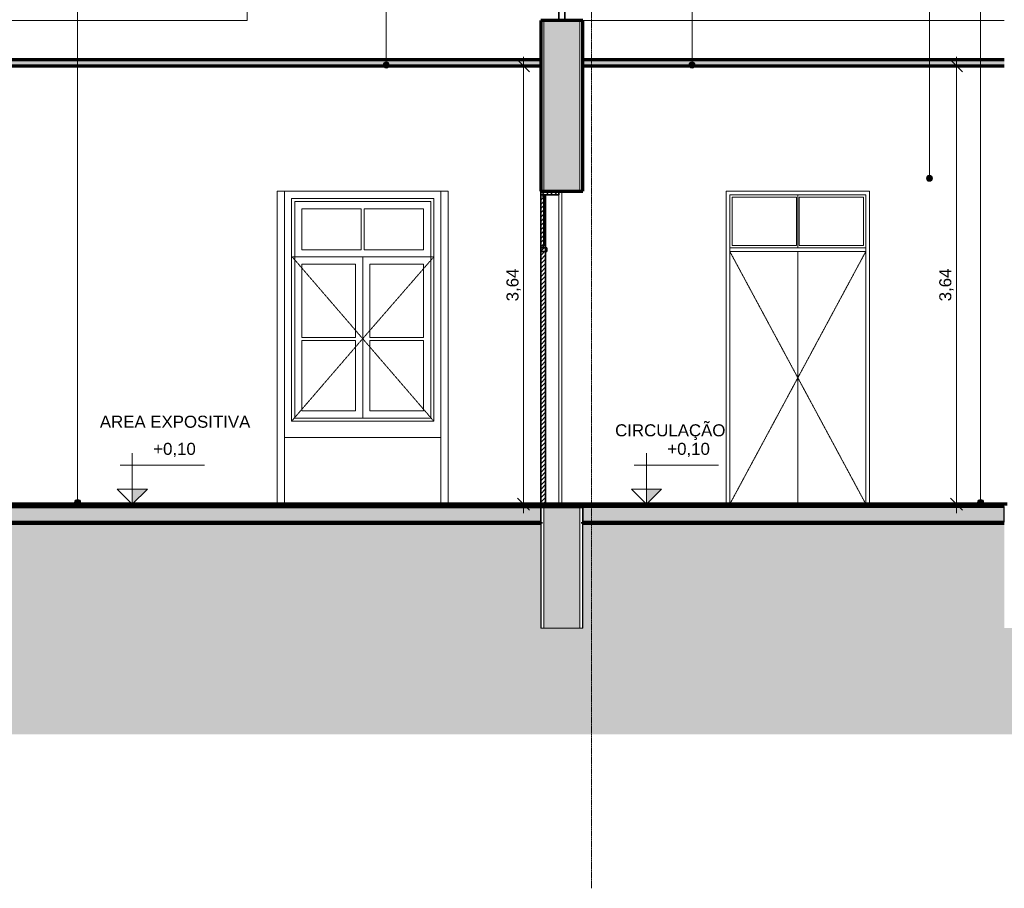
# Model space of a CAD drawing. Header units: millimetres. Extents: x -31894 to 53578, y -2162 to 8674.
# Tile 7 of 31: x -14949 to -6771, y -2162 to 5055. Entities that reach past the tile are written whole.
import ezdxf

# ---------------------------------------------------------------- set-up
doc = ezdxf.new("R2010")
doc.units = ezdxf.units.MM
doc.linetypes.add('_Tracejado pequeno', pattern=[2.25, 1.5, -0.75])
doc.linetypes.add('_Traço - ponto', pattern=[16, 12, -2, 0, -2])
for name, color, linetype, lineweight in [('A-ANNO-DIMS', 211, 'Continuous', 9), ('A-ANNO-DIMS-50', 211, 'Continuous', 9), ('A-CLNG', 13, 'Continuous', 25), ('A-CLNG-PATT', 13, 'Continuous', 25), ('A-DOOR', 31, 'Continuous', 18), ('A-DOOR-HDLN', 31, '_Tracejado pequeno', 18), ('A-FLOR', 192, 'Continuous', 18), ('A-FLOR-PATT', 8, 'Continuous', 25), ('A-GENM', 13, 'Continuous', 18), ('A-GLAZ', 151, 'Continuous', 18), ('A-GLAZ-HDLN', 1, '_Tracejado pequeno', 18), ('A-WALL', 113, 'Continuous', 18), ('A-WALL-PATT', 111, 'Continuous', 70), ('G-ANNO-DIMS', 111, 'Continuous', 9), ('G-ANNO-TEXT', 231, 'Continuous', 9), ('S-GRID', 1, 'Continuous', 9)]:
    doc.layers.add(name, color=color, linetype=linetype, lineweight=lineweight)
doc.styles.add('Arial_3', font='arial.ttf', dxfattribs={"height": 100})
doc.dimstyles.new('Diagonal_-_2_0mm_Arial', dxfattribs={"dimscale": 304.8, "dimtxt": 102.02594, "dimasz": 0.328084, "dimexe": 0.246063, "dimexo": 0.0625, "dimgap": 0.024606, "dimtad": 1, "dimlfac": 0.001, "dimrnd": 0.01, "dimzin": 0, "dimdsep": 46, "dimtxsty": 'Arial_3', "dimblk1": 'OBLIQUE', "dimblk2": 'OBLIQUE', "dimsah": 1, "dimcen": 0.09, "dimdle": 0.246063, "dimadec": 0, "dimazin": 0, "dimtfac": 1, "dimtdec": 4, "dimtix": 1, "dimtmove": 0, "dimatfit": 3, "dimfxl": 0.492126, "dimfxlon": 1, "dimtvp": 1, "dimtolj": 1, "dimtzin": 0, "dimarcsym": 2})
pattern_1 = [(45, (-13711.87, 3294.04), (-17.67767, 17.67767), [])]

# ---------------------------------------------------------------- blocks, each defined once
blk = doc.blocks.new('porta dupla - P02 - 1_35 x 2_60 m-4336731-CORTE A - MANTER _ CONSTRUIR')
at = {"layer": 'A-DOOR'}
h = blk.add_hatch(dxfattribs=at)
h.set_pattern_fill('FP_1', color=256, style=0, pattern_type=2)
h.set_pattern_definition(pattern_1)
h.paths.add_polyline_path([(-10471.1, 3600), (-10471.1, 3630), (-10621.1, 3630), (-10621.1, 3600)], flags=0)
h = blk.add_hatch(dxfattribs=at)
h.set_pattern_fill('FP_1', color=256, style=0, pattern_type=2)
h.set_pattern_definition(pattern_1)
h.paths.add_polyline_path([(-10621.1, 1030), (-10581.1, 1030), (-10581.1, 3600), (-10621.1, 3600), (-10621.1, 1320.3)], flags=0)
h = blk.add_hatch(dxfattribs=at)
h.set_pattern_fill('FP_1', color=256, style=0, pattern_type=2)
h.set_pattern_definition(pattern_1)
h.paths.add_polyline_path([(-10601.1, 3160), (-10581.1, 3160), (-10581.1, 3180), (-10601.1, 3180)], flags=0)
h.paths.add_polyline_path([(-10581.1, 3580), (-10581.1, 3600), (-10601.1, 3600), (-10601.1, 3580)], flags=0)
h = blk.add_hatch(dxfattribs=at)
h.set_pattern_fill('FP_1', color=256, style=0, pattern_type=2)
h.set_pattern_definition(pattern_1)
h.paths.add_polyline_path([(-10571.1, 3130), (-10571.1, 3160), (-10621.1, 3160), (-10621.1, 3130)], flags=0)
at = {"layer": 'A-DOOR', "lineweight": 35}
for p, q in [((-10621.1, 3630), (-10621.1, 3600)), ((-10471.1, 3630), (-10621.1, 3630)), ((-10621.1, 3600), (-10471.1, 3600)), ((-10581.1, 3600), (-10621.1, 3600)), ((-10621.1, 3600), (-10621.1, 1030)), ((-10601.1, 3600), (-10601.1, 3580)), ((-10581.1, 3600), (-10601.1, 3600)), ((-10581.1, 1030), (-10581.1, 3600)), ((-10581.1, 3580), (-10581.1, 3600)), ((-10471.1, 3600), (-10471.1, 3630)), ((-10601.1, 3580), (-10581.1, 3580)), ((-10595.1, 3580), (-10595.1, 3180)), ((-10587.1, 3580), (-10595.1, 3580)), ((-10587.1, 3180), (-10587.1, 3580)), ((-10571.1, 3160), (-10621.1, 3160)), ((-10621.1, 3160), (-10621.1, 3130)), ((-10621.1, 3130), (-10571.1, 3130)), ((-10601.1, 3180), (-10601.1, 3160)), ((-10581.1, 3180), (-10601.1, 3180)), ((-10601.1, 3160), (-10581.1, 3160)), ((-10595.1, 3180), (-10587.1, 3180)), ((-10581.1, 3160), (-10581.1, 3180)), ((-10571.1, 3130), (-10571.1, 3160)), ((-10621.1, 1030), (-10581.1, 1030))]:
    blk.add_line(p, q, dxfattribs=at)
at = {"layer": 'A-DOOR'}
blk.add_line((-10471.1, 3600), (-10471.1, 1030), dxfattribs=at)
blk = doc.blocks.new('porta dupla - P04 - 1_19 x 2_60 m-4336733-CORTE A - MANTER _ CONSTRUIR')
at = {"layer": 'A-DOOR'}
for p, q in [((-9051.1, 1030), (-9051.1, 3600)), ((-9051.1, 3600), (-7921.1, 3600)), ((-8486.1, 3600), (-8486.1, 3160)), ((-8486.1, 3600), (-8486.1, 3160)), ((-7921.1, 3600), (-7921.1, 1030)), ((-9031.1, 3580), (-9031.1, 3180)), ((-8496.1, 3580), (-9031.1, 3580)), ((-8496.1, 3180), (-8496.1, 3580)), ((-7941.1, 3580), (-8476.1, 3580)), ((-8476.1, 3580), (-8476.1, 3180)), ((-7941.1, 3180), (-7941.1, 3580)), ((-7921.1, 3160), (-9051.1, 3160)), ((-9051.1, 3130), (-7921.1, 3130)), ((-8496.1, 3180), (-9031.1, 3180)), ((-8486.1, 3130), (-8486.1, 1030)), ((-8486.1, 3130), (-8486.1, 1030)), ((-7941.1, 3180), (-8476.1, 3180))]:
    blk.add_line(p, q, dxfattribs=at)
at = {"layer": 'A-DOOR-HDLN'}
for p, q in [((-9051.1, 3130), (-7921.1, 3130)), ((-9051.1, 3130), (-8486.1, 2080)), ((-7921.1, 3130), (-8486.1, 2080)), ((-8486.1, 2080), (-9051.1, 1030)), ((-8486.1, 2080), (-7921.1, 1030))]:
    blk.add_line(p, q, dxfattribs=at)
blk = doc.blocks.new('Window_CV - Window_CV - 1 divisão-4329174-CORTE A - MANTER _ CONSTRUIR')
at = {"layer": 'A-GLAZ'}
for p, q in [((-12690.3, 1720), (-12690.3, 3570)), ((-12690.3, 3570), (-11510.3, 3570)), ((-12690.3, 3570), (-12690.3, 1720)), ((-11510.3, 3570), (-12690.3, 3570)), ((-12665.3, 1745), (-12665.3, 3545)), ((-12665.3, 3545), (-11535.3, 3545)), ((-11535.3, 3545), (-11535.3, 1745)), ((-11510.3, 3570), (-11510.3, 1720)), ((-11510.3, 1720), (-11510.3, 3570)), ((-12605.3, 3144), (-12605.3, 3485)), ((-12605.3, 3485), (-12112.8, 3485)), ((-12112.8, 3485), (-12112.8, 3144)), ((-12087.8, 3144), (-12087.8, 3485)), ((-12087.8, 3485), (-11595.3, 3485)), ((-11595.3, 3485), (-11595.3, 3144)), ((-12112.8, 3144), (-12605.3, 3144)), ((-11595.3, 3144), (-12087.8, 3144)), ((-12665.3, 3084), (-11535.3, 3084)), ((-12100.3, 3084), (-12665.3, 3084)), ((-12100.3, 1745), (-12100.3, 3084)), ((-12100.3, 3084), (-12100.3, 1745)), ((-11535.3, 3084), (-12100.3, 3084)), ((-12605.3, 2414.5), (-12605.3, 3024)), ((-12605.3, 3024), (-12160.3, 3024)), ((-12160.3, 3024), (-12160.3, 2414.5)), ((-12040.3, 2414.5), (-12040.3, 3024)), ((-12040.3, 3024), (-11595.3, 3024)), ((-11595.3, 3024), (-11595.3, 2414.5)), ((-12160.3, 2414.5), (-12605.3, 2414.5)), ((-12605.3, 1805), (-12605.3, 2389.5)), ((-12605.3, 2389.5), (-12160.3, 2389.5)), ((-12160.3, 2389.5), (-12160.3, 1805)), ((-11595.3, 2414.5), (-12040.3, 2414.5)), ((-12040.3, 2389.5), (-11595.3, 2389.5)), ((-12040.3, 1805), (-12040.3, 2389.5)), ((-11595.3, 2389.5), (-11595.3, 1805)), ((-12160.3, 1805), (-12605.3, 1805)), ((-11595.3, 1805), (-12040.3, 1805)), ((-11510.3, 1720), (-12690.3, 1720)), ((-12690.3, 1720), (-11510.3, 1720)), ((-11535.3, 1745), (-12665.3, 1745))]:
    blk.add_line(p, q, dxfattribs=at)
at = {"layer": 'A-GLAZ-HDLN'}
for p, q in [((-11510.3, 3084), (-12685.1, 3084)), ((-12100.3, 2405), (-12685.1, 3084)), ((-11510.3, 3084), (-12100.3, 2405)), ((-12690.3, 1720), (-12100.3, 2405)), ((-12100.3, 2405), (-11510.3, 1720))]:
    blk.add_line(p, q, dxfattribs=at)
blk = doc.blocks.new('tesoura3 - tesoura-4028632-CORTE A - MANTER _ CONSTRUIR')
at = {"layer": 'A-GENM'}
for p, q in [((-10481.1, 5498.5), (-10481.1, 5598.7)), ((-10411.1, 5598.7), (-10411.1, 5498.5)), ((-10481.1, 5165.5), (-10481.1, 5396.2)), ((-10471.1, 5187.8), (-10471.1, 5396.2)), ((-10421.1, 5396.2), (-10421.1, 5187.8)), ((-10411.1, 5396.2), (-10411.1, 5165.5)), ((-10421.1, 5187.8), (-10471.1, 5187.8)), ((-10471.1, 5147.8), (-10471.1, 5187.8)), ((-10421.1, 5187.8), (-10421.1, 5147.8))]:
    blk.add_line(p, q, dxfattribs=at)
at = {"layer": 'A-GENM', "lineweight": 35}
for p, q in [((-10481.1, 5498.5), (-10481.1, 5396.2)), ((-10411.1, 5498.5), (-10481.1, 5498.5)), ((-10411.1, 5396.2), (-10411.1, 5498.5)), ((-10481.1, 5396.2), (-10411.1, 5396.2)), ((-10471.1, 5147.8), (-10471.1, 5047.8)), ((-10421.1, 5147.8), (-10471.1, 5147.8)), ((-10421.1, 5047.8), (-10421.1, 5147.8)), ((-10471.1, 5047.8), (-10421.1, 5047.8))]:
    blk.add_line(p, q, dxfattribs=at)
blk = doc.blocks.new('Spot Elevations - Spot elevation - Corte-10531-CORTE A - MANTER _ CONSTRUIR')
at = {"layer": 'G-ANNO-DIMS'}
blk.add_hatch(color=256, dxfattribs=at).paths.add_polyline_path([(-9619, 1155), (-9744, 1030), (-9744, 1155)], flags=0)
for p, q in [((-9744, 1155), (-9744, 1455)), ((-9145.2, 1355), (-9845.2, 1355)), ((-9869, 1155), (-9619, 1155)), ((-9744, 1030), (-9869, 1155)), ((-9869, 1155), (-9619, 1155)), ((-9619, 1155), (-9744, 1030)), ((-9744, 1030), (-9744, 1155)), ((-9744, 1155), (-9744, 1030))]:
    blk.add_line(p, q, dxfattribs=at)
blk = doc.blocks.new('DIMBLOCK3-CORTE A - MANTER _ CONSTRUIR')
at = {"layer": 'A-ANNO-DIMS-50'}
for p, q in [((-10764, 4746.9), (-10764, 955)), ((-10614, 4671.9), (-10839, 4671.9)), ((-10764, 4671.9), (-10614, 4671.9)), ((-10614, 1030), (-10839, 1030)), ((-10764, 1030), (-10614, 1030))]:
    blk.add_line(p, q, dxfattribs=at)
at = {"layer": 'A-ANNO-DIMS-50', "lineweight": 18}
for p, q in [((-10764, 4671.9), (-10814, 4721.9)), ((-10764, 4671.9), (-10714, 4621.9)), ((-10764, 1030), (-10814, 1080)), ((-10764, 1030), (-10714, 980))]:
    blk.add_line(p, q, dxfattribs=at)
at = {"layer": 'A-ANNO-DIMS-50', "color": 0, "insert": (-10906.1, 2715.3), "char_height": 100, "width": 325.653, "attachment_point": 1, "rotation": 90, "line_spacing_factor": 0.941778, "style": 'Arial_3'}
blk.add_mtext('3,64', dxfattribs=at)
blk = doc.blocks.new('_Oblique')
at = {"color": 0, "linetype": 'ByBlock', "lineweight": -2}
blk.add_line((-0.5, -0.5), (0.5, 0.5), dxfattribs=at)
blk = doc.blocks.new('DIMBLOCK4-CORTE A - MANTER _ CONSTRUIR')
at = {"layer": 'A-ANNO-DIMS-50'}
for p, q in [((-7169.2, 4746.9), (-7169.2, 955)), ((-7019.2, 4671.9), (-7244.2, 4671.9)), ((-7169.2, 4671.9), (-7019.2, 4671.9)), ((-7019.2, 1030), (-7244.2, 1030)), ((-7169.2, 1030), (-7019.2, 1030))]:
    blk.add_line(p, q, dxfattribs=at)
at = {"layer": 'A-ANNO-DIMS-50', "lineweight": 18}
for p, q in [((-7169.2, 4671.9), (-7219.2, 4721.9)), ((-7169.2, 4671.9), (-7119.2, 4621.9)), ((-7169.2, 1030), (-7219.2, 1080)), ((-7169.2, 1030), (-7119.2, 980))]:
    blk.add_line(p, q, dxfattribs=at)
at = {"layer": 'A-ANNO-DIMS-50', "color": 0, "insert": (-7311.2, 2715.3), "char_height": 100, "width": 325.653, "attachment_point": 1, "rotation": 90, "line_spacing_factor": 0.941778, "style": 'Arial_3'}
blk.add_mtext('3,64', dxfattribs=at)

msp = doc.modelspace()

# ---------------------------------------------------------------- hatches: boundary and pattern name
at = {"layer": 'A-CLNG-PATT', "lineweight": 18}
for points in [[(-10972.594, 4671.934), (-10621.115, 4671.934), (-10621.115, 4721.934), (-17691.115, 4721.934), (-17691.115, 4671.934), (-11553.735, 4671.934)], [(-6904.607, 4671.934), (-6771.115, 4671.934), (-6771.115, 4721.934), (-10271.115, 4721.934), (-10271.115, 4671.934), (-7195.178, 4671.934)]]:
    msp.add_hatch(color=171, dxfattribs=at).paths.add_polyline_path(points, flags=0)
at = {"layer": 'A-FLOR-PATT', "lineweight": 18}
h = msp.add_hatch(color=171, dxfattribs=at)
h.paths.add_polyline_path([(-13297.158, 880), (-10621.115, 880), (-10621.115, 1010), (-17691.115, 1010), (-17691.115, 880), (-15621.722, 880)], flags=0)
h.paths.add_polyline_path([(-6771.115, 880), (-6771.115, 1010), (-10271.115, 1010), (-10271.115, 880), (-6904.607, 880)], flags=0)
h.paths.add_polyline_path([(-29569.105, 880), (-27631.115, 880), (-27631.115, 1010), (-29821.115, 1010), (-29821.115, 880)], flags=0)
h.paths.add_polyline_path([(-27281.115, 880), (-22181.115, 880), (-22181.115, 1010), (-27281.115, 1010)], flags=0)
h.paths.add_polyline_path([(-21831.115, 880), (-18041.115, 880), (-18041.115, 1010), (-21831.115, 1010)], flags=0)
msp.add_hatch(color=171, dxfattribs=at).paths.add_polyline_path([(-6904.607, 1010), (-6771.115, 1010), (-6771.115, 1030), (-27631.115, 1030), (-27631.115, 1010), (-7485.748, 1010)], flags=0)
h = msp.add_hatch(dxfattribs=at)
h.set_pattern_fill('FP_3', color=256, style=0, pattern_type=2)
h.set_pattern_definition([(0, (-13711.87, 3294.04), (317.5, 317.5), [317.5, -317.5]), (0, (-13711.87, 3413.1), (317.5, 317.5), [317.5, -317.5]), (0, (-13711.87, 3532.16), (317.5, 317.5), [317.5, -317.5]), (90, (-13672.18, 3571.85), (-317.5, 317.5), [317.5, -317.5]), (90, (-13553.12, 3571.85), (-317.5, 317.5), [317.5, -317.5]), (90, (-13434.06, 3571.85), (-317.5, 317.5), [317.5, -317.5])])
h.paths.add_polyline_path([(-29965.917, -882.278), (3348.885, -882.278), (3348.885, -140), (2998.885, -140), (2998.885, 870), (-1501.115, 870), (-1501.115, 0), (-1701.115, 0), (-1701.115, 870), (-6421.115, 870), (-6421.115, 0), (-6771.115, 0), (-6771.115, 870), (-10271.115, 870), (-10271.115, 0), (-10621.115, 0), (-10621.115, 870), (-17691.115, 870), (-17691.115, 0), (-18041.115, 0), (-18041.115, 870), (-21831.115, 870), (-21831.115, 0), (-22181.115, 0), (-22181.115, 870), (-27281.115, 870), (-27281.115, 0), (-27631.115, 0), (-27631.115, 870), (-29821.115, 870), (-29821.115, -500), (-30071.115, -500), (-30071.115, -882.278), (-29966.969, -882.278)], flags=0)
at = {"layer": 'A-WALL-PATT'}
h = msp.add_hatch(color=256, dxfattribs=at)
h.paths.add_polyline_path([(-10296.115, 0), (-10296.115, 1030), (-10596.115, 1030), (-10596.115, 0)], flags=0)
h.paths.add_polyline_path([(-10596.115, 3630), (-10296.115, 3630), (-10296.115, 5048.7), (-10596.115, 5048.7), (-10596.115, 4624.264)], flags=0)
at = {"layer": 'G-ANNO-TEXT'}
h = msp.add_hatch(color=250, dxfattribs=at)
edge = h.paths.add_edge_path(flags=0)
edge.add_arc((-11904.925, 4678.517), 25, 0, 360)
h = msp.add_hatch(color=250, dxfattribs=at)
edge = h.paths.add_edge_path(flags=0)
edge.add_arc((-9364.925, 4678.517), 25, 0, 360)
h = msp.add_hatch(color=250, dxfattribs=at)
edge = h.paths.add_edge_path(flags=0)
edge.add_arc((-7392.632, 3737.375), 25, 0, 360)
h = msp.add_hatch(color=250, dxfattribs=at)
edge = h.paths.add_edge_path(flags=0)
edge.add_arc((-14467.807, 1044.07), 25, 0, 360)
h = msp.add_hatch(color=250, dxfattribs=at)
edge = h.paths.add_edge_path(flags=0)
edge.add_arc((-6967.807, 1044.07), 25, 0, 360)

# ---------------------------------------------------------------- linework, layer by layer
at = {"layer": 'A-CLNG', "color": 7, "lineweight": 70}
for p, q in [((-10621.115, 4721.934), (-17691.115, 4721.934)), ((-17691.115, 4671.934), (-10621.115, 4671.934)), ((-6771.115, 4721.934), (-10271.115, 4721.934)), ((-10271.115, 4671.934), (-6771.115, 4671.934))]:
    msp.add_line(p, q, dxfattribs=at)
at = {"layer": 'A-FLOR', "color": 7, "lineweight": 70}
for p, q in [((-6746.115, 1030), (-29821.115, 1030)), ((-29821.115, 1010), (-10271.115, 1010)), ((-6771.115, 1010), (-10271.115, 1010)), ((-17691.115, 880), (-10621.115, 880)), ((-10271.115, 880), (-6771.115, 880))]:
    msp.add_line(p, q, dxfattribs=at)
at = {"layer": 'A-FLOR', "color": 5, "lineweight": 25}
for p, q in [((-10621.115, 880), (-10621.115, 1010)), ((-10271.115, 1010), (-10271.115, 880)), ((-6771.115, 880), (-6771.115, 1010))]:
    msp.add_line(p, q, dxfattribs=at)
at = {"layer": 'A-FLOR', "lineweight": 70}
for p, q in [((-10621.115, 870), (-17691.115, 870)), ((-6771.115, 870), (-10271.115, 870))]:
    msp.add_line(p, q, dxfattribs=at)
at = {"layer": 'A-WALL'}
for p, q in [((-13061.115, 5328.7), (-13061.115, 5048.7)), ((-13061.115, 5048.7), (-17691.115, 5048.7)), ((-10618.615, 5048.7), (-10618.615, 3630)), ((-10596.115, 5048.7), (-10596.115, 3630)), ((-10296.115, 5048.7), (-10296.115, 3630)), ((-10273.615, 5048.7), (-10273.615, 3630)), ((-6771.115, 5048.7), (-10271.115, 5048.7)), ((-12811.536, 3630), (-11389.036, 3630)), ((-12811.536, 1030), (-12811.536, 3630)), ((-12750.286, 3630), (-12750.286, 1030)), ((-11450.286, 1030), (-11450.286, 3630)), ((-11389.036, 3630), (-11389.036, 1030)), ((-10446.115, 3630), (-10446.115, 1030)), ((-9081.115, 1030), (-9081.115, 3630)), ((-9081.115, 3630), (-7891.115, 3630)), ((-7891.115, 3630), (-7891.115, 1030)), ((-12750.286, 1584), (-11450.286, 1584)), ((-10618.615, 1030), (-10618.615, 0)), ((-10596.115, 1030), (-10596.115, 0)), ((-10296.115, 1030), (-10296.115, 0)), ((-10273.615, 1030), (-10273.615, 0)), ((-10621.115, 870), (-10621.115, 0)), ((-10271.115, 0), (-10271.115, 870)), ((-10621.115, 0), (-10271.115, 0))]:
    msp.add_line(p, q, dxfattribs=at)
at = {"layer": 'A-WALL', "lineweight": 70}
for p, q in [((-10621.115, 5048.7), (-10621.115, 3630)), ((-10271.115, 5048.7), (-10621.115, 5048.7)), ((-10271.115, 3630), (-10271.115, 5048.7)), ((-10621.115, 3630), (-10271.115, 3630)), ((-10621.115, 1030), (-10621.115, 1010)), ((-10271.115, 1010), (-10271.115, 1030)), ((-10621.115, 880), (-10621.115, 870)), ((-10271.115, 870), (-10271.115, 880))]:
    msp.add_line(p, q, dxfattribs=at)
at = {"layer": 'G-ANNO-DIMS'}
msp.add_line((-9688.615, 1030), (-9743.992, 1030), dxfattribs=at)
msp.add_line((-9688.615, 1030), (-9743.992, 1030), dxfattribs=at)
at = {"layer": 'G-ANNO-TEXT', "color": 250}
for p, q in [((-7392.632, 3737.375), (-7392.632, 8622.434)), ((-14467.807, 1044.07), (-14467.807, 7689.433)), ((-11904.925, 4678.517), (-11904.925, 7689.433)), ((-9364.925, 4678.517), (-9364.925, 7689.433)), ((-6967.807, 1044.07), (-6967.807, 7689.433))]:
    msp.add_line(p, q, dxfattribs=at)
for centre in [(-11904.925, 4678.517), (-9364.925, 4678.517), (-7392.632, 3737.375), (-14467.807, 1044.07), (-6967.807, 1044.07)]:
    msp.add_circle(centre, 25, dxfattribs=at)
at = {"layer": 'S-GRID', "linetype": '_Traço - ponto'}
msp.add_line((-10201.115, -2161.986), (-10201.115, 8028.481), dxfattribs=at)

# ---------------------------------------------------------------- block references
at = {"layer": 'A-DOOR'}
for name in ['porta dupla - P02 - 1_35 x 2_60 m-4336731-CORTE A - MANTER _ CONSTRUIR', 'porta dupla - P04 - 1_19 x 2_60 m-4336733-CORTE A - MANTER _ CONSTRUIR']:
    msp.add_blockref(name, (0, 0), dxfattribs=at)
at = {"layer": 'A-GENM'}
msp.add_blockref('tesoura3 - tesoura-4028632-CORTE A - MANTER _ CONSTRUIR', (0, 0), dxfattribs=at)
at = {"layer": 'A-GLAZ'}
msp.add_blockref('Window_CV - Window_CV - 1 divisão-4329174-CORTE A - MANTER _ CONSTRUIR', (0, 0), dxfattribs=at)
at = {"layer": 'G-ANNO-DIMS'}
for p in [(-4269.979, 0), (0, 0), (0, 0)]:
    msp.add_blockref('Spot Elevations - Spot elevation - Corte-10531-CORTE A - MANTER _ CONSTRUIR', p, dxfattribs=at)

# ---------------------------------------------------------------- texts
at = {"layer": 'G-ANNO-DIMS', "char_height": 100, "width": 422.3698, "attachment_point": 1, "line_spacing_factor": 0.941778, "style": 'Arial_3'}
for insert in [(-13839.959, 1539.532), (-9569.979, 1539.532), (-9569.979, 1539.532)]:
    msp.add_mtext('+0,10', dxfattribs=dict(at, insert=insert))
at = {"layer": 'G-ANNO-TEXT', "color": 7, "char_height": 100, "attachment_point": 1, "style": 'Arial_3'}
for s, insert, width in [('AREA EXPOSITIVA', (-14283.369, 1764.933), 1551.26531), ('CIRCULAÇÃO', (-10003.619, 1693.511), 1130.37937)]:
    msp.add_mtext(s, dxfattribs=dict(at, insert=insert, width=width))

# ---------------------------------------------------------------- dimensions: what is measured, and where the dimension line sits
at = {"layer": 'A-ANNO-DIMS'}
for base, p1, p2, picture, middle in [((-10764.02, 1030), (-10614.02, 4671.934), (-10614.02, 1030), 'DIMBLOCK3-CORTE A - MANTER _ CONSTRUIR', (-10822.611, 2850.967)), ((-7169.204, 1030), (-7019.204, 4671.934), (-7019.204, 1030), 'DIMBLOCK4-CORTE A - MANTER _ CONSTRUIR', (-7227.796, 2850.967))]:
    dim = msp.add_linear_dim(base=base, p1=p1, p2=p2, angle=90, dimstyle='Diagonal_-_2_0mm_Arial', override={"dimpost": '<>', "dimfxl": 3641.933839}, dxfattribs=at)
    dim.commit()
    dim.dimension.update_dxf_attribs({"geometry": picture, "text_midpoint": middle})

doc.saveas('drawing.dxf')
